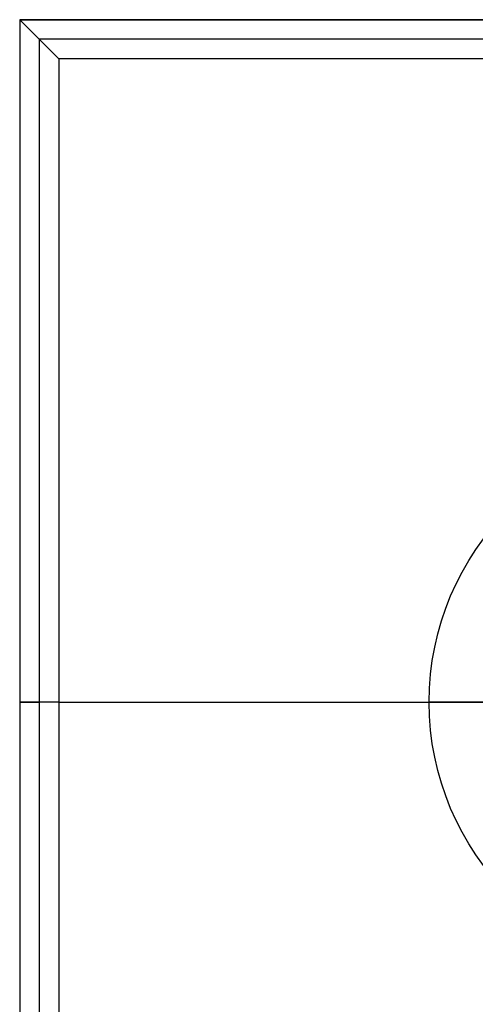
# Model space of a CAD drawing. Header units: centimetres. Extents: x -13.3 to 11.8, y -20.4 to 19.5.
# Tile 3 of 17: x -13.2 to -10.9, y -1.5 to 3.5. Entities that reach past the tile are written whole.
import ezdxf

# ---------------------------------------------------------------- set-up
doc = ezdxf.new("R2010")
doc.units = ezdxf.units.CM
doc.layers.add('Default', color=7, linetype='Continuous', true_color=0x000000)

# ---------------------------------------------------------------- blocks, each defined once
blk = doc.blocks.new('4322F21CRO_AF1')
at = {"layer": 'Default'}
for p, q in [((35, 35, 2.5), (-35, 35, 2.5)), ((-35, 35, 2.5), (-35, -35, 2.5)), ((-34, 34, 2.5), (-34, -34, 2.5)), ((34, 34, 2.5), (-34, 34, 2.5)), ((-35, 0), (-34, 0)), ((-35, 0), (-35, 0, 5)), ((-34, 0), (-34, 0, 5)), ((-33, 0, 7), (-10.7, 0, 7)), ((-33, 0, 6), (-10.7, 0, 6)), ((-10.7, 0, 2), (-14, 0, 2)), ((-14, 0, 6), (-14, 0, 2)), ((-11.6, 0, 6), (-14, 0, 6))]:
    blk.add_line(p, q, dxfattribs=at)
at = {"layer": 'Default', "extrusion": (0, 0, -1)}
for centre in [(0, 0, -6), (0, 0, -2), (0, 0, -4)]:
    blk.add_arc(centre, 14, 270, 90, dxfattribs=at)
at = {"layer": 'Default', "extrusion": (0, -1, 0)}
for radius in [1, 2]:
    blk.add_arc((-33, 5), radius, 90, 180, dxfattribs=at)
at = {"layer": 'Default'}
for points, degree in [([(35, 35), (0, 35), (-35, 35)], 2), ([(-35, 35), (-35, 0), (-35, -35)], 2), ([(-35, 35, 5), (0, 35, 5), (35, 35, 5)], 2), ([(-35, 35), (-35, 35, 2.5), (-35, 35, 5)], 2), ([(-35, 35, 5), (-35, 35, 5.127), (-34.976, 34.976, 5.386), (-34.859, 34.859, 5.776), (-34.653, 34.653, 6.154), (-34.361, 34.361, 6.488), (-33.986, 33.986, 6.761), (-33.537, 33.537, 6.948), (-33.185, 33.185, 7), (-33, 33, 7)], 3), ([(-35, 35, 5), (-35, 0, 5), (-35, -35, 5)], 2), ([(-33, 33, 6), (-33.103, 33.103, 6), (-33.297, 33.297, 5.968), (-33.543, 33.543, 5.854), (-33.746, 33.746, 5.682), (-33.894, 33.894, 5.472), (-33.982, 33.982, 5.235), (-34, 34, 5.077), (-34, 34, 5)], 3), ([(-34, 34, 5), (-34, 0, 5), (-34, -34, 5)], 2), ([(34, 34, 5), (0, 34, 5), (-34, 34, 5)], 2), ([(-34, 34, 5), (-34, 34, 2.5), (-34, 34)], 2), ([(-34, 34), (-34, 0), (-34, -34)], 2), ([(34, 34), (0, 34), (-34, 34)], 2), ([(-33, 33, 7), (-33, 0, 7), (-33, -33, 7)], 2), ([(33, 33, 7), (0, 33, 7), (-33, 33, 7)], 2), ([(-33, 33, 6), (-33, 0, 6), (-33, -33, 6)], 2), ([(33, 33, 6), (0, 33, 6), (-33, 33, 6)], 2)]:
    blk.add_open_spline(points, degree=degree, dxfattribs=at)
blk = doc.blocks.new('F3989WX9_ASM')
at = {"layer": 'Default'}
blk.add_blockref('4322F21CRO_AF1', (-97.5, 0, 90), dxfattribs=at)

msp = doc.modelspace()

# ---------------------------------------------------------------- block references
at = {"layer": 'Default', "xscale": 0.1, "yscale": 0.1, "zscale": 0.1}
msp.add_blockref('F3989WX9_ASM', (0, 0), dxfattribs=at)

doc.saveas('drawing.dxf')
